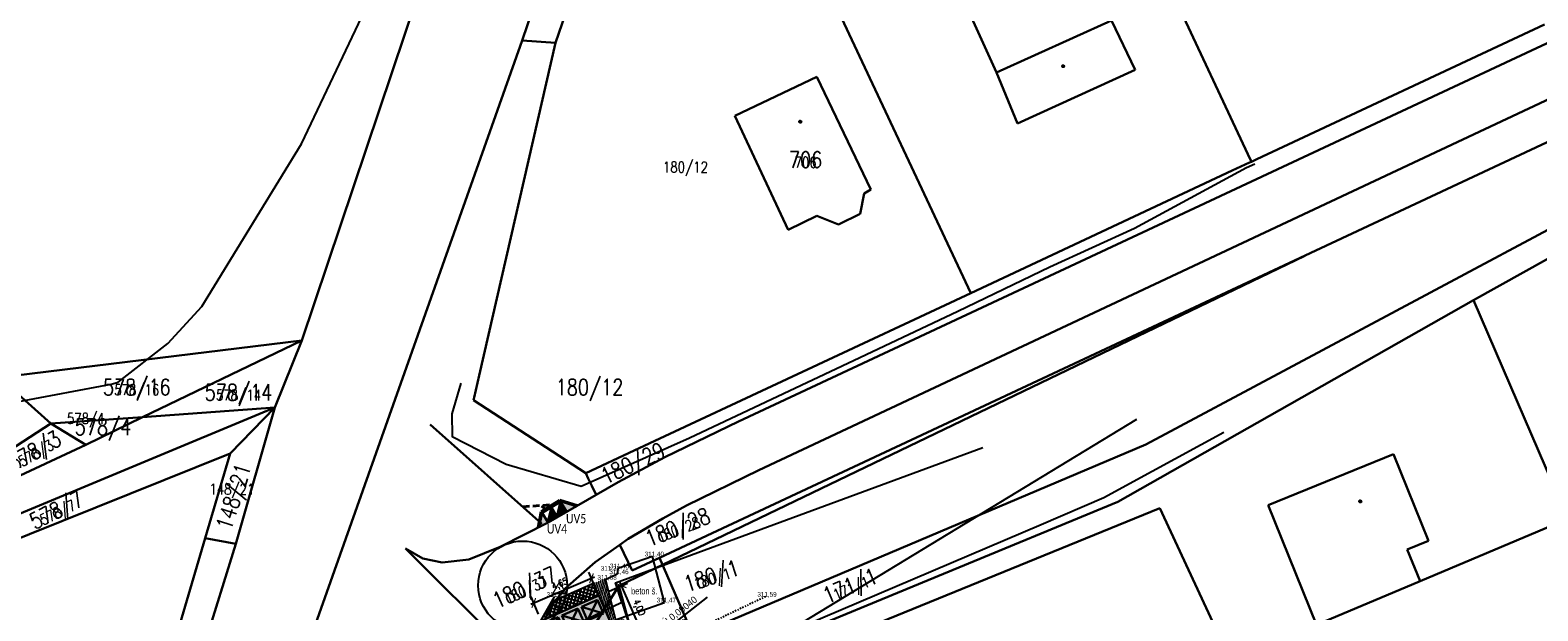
# Model space of a CAD drawing. Extents: x -783215 to -782699, y -1044860 to -1044498.
# Tile 48 of 60: x -783126 to -783014, y -1044646 to -1044603. Entities that reach past the tile are written whole.
import ezdxf
from ezdxf.enums import TextEntityAlignment as Align

# ---------------------------------------------------------------- set-up
doc = ezdxf.new("R2010")
doc.units = 0
doc.header["$MEASUREMENT"] = 0
doc.header["$PDSIZE"] = 0.2
doc.linetypes.add('DASHED2', pattern=[0.375, 0.25, -0.125])
doc.linetypes.add('HIDDEN', pattern=[0.375, 0.25, -0.125])
doc.layers.get('0').update_dxf_attribs({"linetype": 'CONTINUOUS'})
doc.layers.get('Defpoints').update_dxf_attribs({"linetype": 'CONTINUOUS'})
for name, color, linetype in [('A-zeleň návrh', 84, 'CONTINUOUS'), ('A_kóty', 1, 'CONTINUOUS'), ('C3D_Trasa-Popisy trasy', 1, 'CONTINUOUS'), ('KN_dotčené pozemky', 3, 'CONTINUOUS'), ('KN_POZEMKY 500', 140, 'CONTINUOUS'), ('KN_značky kultur', 7, 'CONTINUOUS'), ('KN_čísla parcel', 140, 'CONTINUOUS'), ('S_CETIN_METALIKA', 6, 'SDELSPOJO'), ('S_kabely NN', 92, 'SILVNNO'), ('S_KAN_NÁVRH_ZN', 24, 'CONTINUOUS'), ('S_optický zaměřený', 191, 'SDELSPOJO'), ('S_VODA', 150, 'VODVPITO'), ('Z_hrany ploch', 7, 'CONTINUOUS'), ('Z_Popisy', 7, 'CONTINUOUS')]:
    doc.layers.add(name, color=color, linetype=linetype)
for name, color, linetype, lineweight in [('Dopravní zařízen', 7, 'CONTINUOUS', 0), ('K_VOZOVKA', 242, 'CONTINUOUS', 50), ('K_záhon. obr.', 202, 'CONTINUOUS', 30), ('KN_hranice pozemků', 140, 'CONTINUOUS', 30), ('kontejnery', 192, 'CONTINUOUS', 30), ('S_KAN', 32, 'KANVSVO', 30), ('S_UV NOVÉ', 14, 'CONTINUOUS', 30), ('S_UV přípojky', 24, 'DASHED2', 40), ('Z_VÝŠKY', 7, 'CONTINUOUS', 9), ('Z_VÝŠKY NETISK', 252, 'CONTINUOUS', 9), ('šrafy-živice', 9, 'CONTINUOUS', 13)]:
    doc.layers.add(name, color=color, linetype=linetype, lineweight=lineweight)
doc.layers.add('SRF_CHODNÍKY', color=7, linetype='CONTINUOUS', lineweight=25, true_color=0xf5f089)
doc.layers.add('šrafy zeleň', color=7, linetype='CONTINUOUS', lineweight=13, true_color=0xdaf1b1)
doc.styles.add('Legend', font='calibri.ttf')
doc.styles.add('ROMAND', font='romand', dxfattribs={"height": 0.2})
doc.styles.add('ROMANS', font='romans.shx', dxfattribs={"width": 0.8})
doc.styles.add('Style-cs_Working', font='cs_Working.shx')
doc.linetypes.add('KANVSVO', pattern='A,7,-6.5,[9,civil.shx,S=1,R=0,X=0,Y=0],-6.5', length=20)
doc.linetypes.add('SDELSPOJO', pattern='A,7,-6,[31,civil.shx,S=1,R=0,X=0,Y=0],-6', length=19)
doc.linetypes.add('SILVNNN', pattern='A,2,-2,2,-6.5,[28,civil.shx,S=1,R=0,X=0,Y=0],-6.5', length=19)
doc.linetypes.add('SILVNNO', pattern='A,7,-6.5,[28,civil.shx,S=1,R=0,X=0,Y=0],-6.5', length=20)
doc.linetypes.add('VODVPITO', pattern='A,7,-6.5,[2,civil.shx,S=1,R=0,X=0,Y=0],-6.5', length=20)
doc.dimstyles.new('situ 250', dxfattribs={"dimscale": 0.25, "dimtxt": 2, "dimasz": 2.2, "dimexe": 2, "dimexo": 2, "dimgap": 0.8, "dimtad": 1, "dimrnd": 0.05, "dimzin": 3, "dimtxsty": 'ROMANS', "dimblk": 'ARCHTICK', "dimcen": 0.09, "dimdle": 1, "dimadec": 1, "dimazin": 3, "dimtfac": 1, "dimtofl": 0, "dimtmove": 0, "dimatfit": 2, "dimldrblk": 'TerminatorOpen_0.5', "dimfxl": 4, "dimfxlon": 1, "dimfrac": 2, "dimtzin": 3, "dimarcsym": 0})

# ---------------------------------------------------------------- blocks, each defined once
blk = doc.blocks.new('4$0200')
at = {"color": 0}
blk.add_lwpolyline([(0.09, 0.15), (0.18, 0), (0.09, -0.15), (-0.09, -0.15), (-0.18, 0), (-0.09, 0.15), (0.09, 0.15)], dxfattribs=at)
blk = doc.blocks.new('$280')
at = {"color": 0}
blk.add_lwpolyline([(0, 0.17), (0.1, 0.15), (0.15, 0.06), (0.17, 0), (0.15, -0.09), (0.07, -0.16), (0, -0.17), (-0.09, -0.14), (-0.15, -0.08), (-0.17, 0), (-0.15, 0.09), (-0.07, 0.16), (0, 0.17)], dxfattribs=at)
blk = doc.blocks.new('POPEL')
at = {"layer": 'kontejnery', "linetype": 'Continuous'}
for p, q in [((-783073.62, -1044658.95), (-783074.64, -1044659.75)), ((-783074.64, -1044659.75), (-783073.62, -1044658.95)), ((-783073.62, -1044658.95), (-783073.95, -1044660.62)), ((-783072.93, -1044659.81), (-783073.62, -1044658.95)), ((-783074.87, -1044659.94), (-783075.89, -1044660.75)), ((-783075.89, -1044660.75), (-783074.87, -1044659.94)), ((-783074.87, -1044659.94), (-783075.2, -1044661.61)), ((-783074.19, -1044660.8), (-783074.87, -1044659.94)), ((-783074.64, -1044659.75), (-783073.95, -1044660.62)), ((-783072.93, -1044659.81), (-783074.64, -1044659.75)), ((-783073.95, -1044660.62), (-783072.93, -1044659.81)), ((-783076.12, -1044660.94), (-783077.14, -1044661.74)), ((-783077.14, -1044661.74), (-783076.12, -1044660.94)), ((-783077.14, -1044661.74), (-783076.46, -1044662.61)), ((-783075.44, -1044661.8), (-783077.14, -1044661.74)), ((-783076.12, -1044660.94), (-783076.46, -1044662.61)), ((-783075.44, -1044661.8), (-783076.12, -1044660.94)), ((-783075.89, -1044660.75), (-783075.2, -1044661.61)), ((-783074.19, -1044660.8), (-783075.89, -1044660.75)), ((-783075.2, -1044661.61), (-783074.19, -1044660.8)), ((-783072.13, -1044660.79), (-783073.15, -1044661.6)), ((-783073.15, -1044661.6), (-783072.13, -1044660.79)), ((-783073.15, -1044661.6), (-783072.46, -1044662.46)), ((-783071.44, -1044661.65), (-783073.15, -1044661.6)), ((-783072.13, -1044660.79), (-783072.46, -1044662.46)), ((-783072.46, -1044662.46), (-783071.44, -1044661.65)), ((-783071.44, -1044661.65), (-783072.13, -1044660.79)), ((-783076.46, -1044662.61), (-783075.44, -1044661.8)), ((-783074.64, -1044662.78), (-783075.65, -1044663.59)), ((-783075.65, -1044663.59), (-783074.64, -1044662.78)), ((-783074.64, -1044662.78), (-783074.97, -1044664.45)), ((-783073.95, -1044663.64), (-783074.64, -1044662.78)), ((-783073.38, -1044661.79), (-783074.4, -1044662.59)), ((-783074.4, -1044662.59), (-783073.38, -1044661.79)), ((-783074.4, -1044662.59), (-783073.72, -1044663.46)), ((-783072.7, -1044662.65), (-783074.4, -1044662.59)), ((-783073.38, -1044661.79), (-783073.72, -1044663.46)), ((-783073.72, -1044663.46), (-783072.7, -1044662.65)), ((-783072.7, -1044662.65), (-783073.38, -1044661.79)), ((-783075.65, -1044663.59), (-783074.97, -1044664.45)), ((-783073.95, -1044663.64), (-783075.65, -1044663.59)), ((-783074.97, -1044664.45), (-783073.95, -1044663.64))]:
    blk.add_line(p, q, dxfattribs=at)
blk = doc.blocks.new('_ArchTick')
at = {"color": 0, "linetype": 'ByBlock', "const_width": 0.15}
blk.add_lwpolyline([(-0.5, -0.5), (0.5, 0.5)], dxfattribs=at)
blk = doc.blocks.new('*D71')
at = {"layer": 'A_kóty', "color": 0, "lineweight": -2, "ltscale": 0.2, "transparency": 16777216}
for p, q in [((-783083.09, -1044644.78), (-783081.72, -1044644.18)), ((-783080.47, -1044648.28), (-783082.27, -1044644.15)), ((-783081.49, -1044648.45), (-783080.11, -1044647.85))]:
    blk.add_line(p, q, dxfattribs=at)
at = {"layer": 'Defpoints', "color": 0, "ltscale": 0.2, "transparency": 16777216}
for p in [(-783082.17, -1044644.38), (-783083.85, -1044645.12), (-783082.25, -1044648.78)]:
    blk.add_point(p, dxfattribs=at)
at = {"layer": 'A_kóty', "color": 0, "lineweight": -2, "ltscale": 0.2, "transparency": 16777216, "xscale": 0.55, "yscale": 0.55, "zscale": 0.55}
for p, rotation in [((-783082.17, -1044644.38), 113.6158477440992), ((-783080.57, -1044648.05), 293.6158477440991)]:
    blk.add_blockref('_ArchTick', p, dxfattribs=dict(at, rotation=rotation))
at = {"layer": 'A_kóty', "color": 0, "ltscale": 0.2, "transparency": 16777216, "insert": (-783080.92, -1044646.02), "char_height": 0.5, "attachment_point": 5, "rotation": 293.6158, "style": 'ROMANS'}
blk.add_mtext('4,00', dxfattribs=at)
blk = doc.blocks.new('TerminatorOpen_0.5')
at = {"color": 0, "linetype": 'ByBlock', "lineweight": -2}
for q in [(-1, 0.25), (-1, 0), (-1, -0.25)]:
    blk.add_line((0, 0), q, dxfattribs=at)
blk = doc.blocks.new('*D73')
at = {"layer": 'A_kóty', "color": 0, "lineweight": -2, "ltscale": 0.2, "transparency": 16777216}
for p, q in [((-783088.91, -1044645.75), (-783084.17, -1044643.73)), ((-783084.05, -1044644.66), (-783084.59, -1044643.37)), ((-783088.33, -1044646.48), (-783088.87, -1044645.19))]:
    blk.add_line(p, q, dxfattribs=at)
at = {"layer": 'Defpoints', "color": 0, "ltscale": 0.2, "transparency": 16777216}
for p in [(-783084.4, -1044643.83), (-783083.85, -1044645.12), (-783088.13, -1044646.94)]:
    blk.add_point(p, dxfattribs=at)
at = {"layer": 'A_kóty', "color": 0, "lineweight": -2, "ltscale": 0.2, "transparency": 16777216, "xscale": 0.55, "yscale": 0.55, "zscale": 0.55}
for p, rotation in [((-783084.4, -1044643.83), 23.02981761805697), ((-783088.68, -1044645.65), 203.029817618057)]:
    blk.add_blockref('_ArchTick', p, dxfattribs=dict(at, rotation=rotation))
at = {"layer": 'A_kóty', "color": 0, "ltscale": 0.2, "transparency": 16777216, "insert": (-783086.73, -1044644.29), "char_height": 0.5, "attachment_point": 5, "rotation": 23.0298, "style": 'ROMANS'}
blk.add_mtext('4,65', dxfattribs=at)
blk = doc.blocks.new('5$2700')
at = {"layer": 'Dopravní zařízen'}
blk.add_line((-0.5, 0), (0.5, 0), dxfattribs=at)
blk.add_lwpolyline([(0, 0), (0, 2), (1, 2), (0, 3.75), (-1, 2), (0, 2)], dxfattribs=at)
blk = doc.blocks.new('UV')
at = {"layer": 'S_KAN_NÁVRH_ZN', "linetype": 'Continuous', "lineweight": 30, "ltscale": 0.7}
h = blk.add_hatch(color=256, dxfattribs=at)
h.dxf.hatch_style = 1
h.paths.add_polyline_path([(-0.8, 0.4), (-0.8, -0.4), (0, -0.4)])
blk.add_lwpolyline([(-0.8, 0.4), (0, 0.4), (0, -0.4), (-0.8, -0.4), (-0.8, 0.4), (0, -0.4)], dxfattribs=at)

msp = doc.modelspace()

# ---------------------------------------------------------------- hatches: boundary and pattern name
at = {"layer": 'A-zeleň návrh', "ltscale": 0.2}
h = msp.add_hatch(dxfattribs=at)
h.set_pattern_fill('ANSI37', color=256, scale=2, angle=30)
h.set_pattern_definition([(75, (0, 0), (-0.24148145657, 0.064704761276), []), (165, (0, 0), (-0.064704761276, -0.24148145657), [])])
h.paths.add_polyline_path([(-783084.252, -1044644.199), (-783087.331, -1044645.545), (-783088.134, -1044646.936), (-783088.151, -1044646.995), (-783083.851, -1044645.115)])
h.paths.add_polyline_path([(-783081.841, -1044649.694), (-783082.249, -1044648.78), (-783088.144, -1044651.377), (-783087.529, -1044652.18)])
at = {"layer": 'SRF_CHODNÍKY', "ltscale": 0.2}
h = msp.add_hatch(color=256, dxfattribs=at)
h.dxf.hatch_style = 1
h.paths.add_polyline_path([(-783082.249, -1044648.78), (-783083.851, -1044645.115), (-783088.174, -1044647.006), (-783088.27, -1044647.172, 0.2831777), (-783088.153, -1044651.365)])
at = {"layer": 'šrafy zeleň', "ltscale": 0.2}
h = msp.add_hatch(dxfattribs=at)
h.set_pattern_fill('ANSI31', color=256, angle=30)
h.set_pattern_definition([(75, (0, 0), (-0.120740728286, 0.032352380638), [])])
h.paths.add_polyline_path([(-783082.059, -1044646.718), (-783082.628, -1044646.921), (-783083.366, -1044643.93), (-783083.293, -1044643.896), (-783083.336, -1044643.799), (-783084.252, -1044644.199), (-783083.851, -1044645.115), (-783082.249, -1044648.78), (-783081.841, -1044649.694), (-783077.084, -1044647.614), (-783077.494, -1044646.809), (-783081.241, -1044648.412)])
at = {"layer": 'šrafy-živice', "ltscale": 0.2}
h = msp.add_hatch(color=256, dxfattribs=at)
h.dxf.hatch_style = 1
h.paths.add_polyline_path([(-783088.323, -1044640.052), (-783087.61, -1044639.69), (-783085.453, -1044638.444), (-783086.745, -1044638.054), (-783088.11, -1044638.888)])
h.paths.add_polyline_path([(-783088.058, -1044638.973), (-783087.375, -1044638.556), (-783086.693, -1044638.139), (-783086.276, -1044638.822), (-783086.958, -1044639.239), (-783087.641, -1044639.656)], flags=16)

# ---------------------------------------------------------------- linework, layer by layer
at = {"layer": 'A-zeleň návrh', "ltscale": 0.1}
for points in [[(-783087.331, -1044645.545), (-783084.252, -1044644.199)], [(-783083.851, -1044645.115), (-783084.252, -1044644.199)]]:
    msp.add_lwpolyline(points, dxfattribs=at)
at = {"layer": 'C3D_Trasa-Popisy trasy', "color": 1, "linetype": 'Continuous', "lineweight": -3}
msp.add_line((-783079.717, -1044648.315), (-783075.791, -1044645.218), dxfattribs=at)
at = {"layer": 'K_VOZOVKA', "transparency": 33554687}
for points in [[(-783088.11, -1044638.888), (-783086.745, -1044638.054)], [(-783086.745, -1044638.054), (-783085.453, -1044638.444)], [(-783088.11, -1044638.888), (-783088.323, -1044640.052)]]:
    msp.add_lwpolyline(points, dxfattribs=at)
at = {"layer": 'K_záhon. obr.'}
msp.add_lwpolyline([(-783088.174, -1044647.006), (-783083.851, -1044645.115), (-783082.249, -1044648.78), (-783088.153, -1044651.365)], dxfattribs=at)
at = {"layer": 'KN_dotčené pozemky'}
msp.add_circle((-783089.512, -1044644.358), 3.299, dxfattribs=at)
at = {"layer": 'KN_hranice pozemků', "linetype": 'Continuous'}
for p, q in [((-783086.14, -1044567.281), (-783105.88, -1044626.18)), ((-783077.16, -1044567.281), (-783089.55, -1044603.92)), ((-783035.69, -1044612.36), (-783052.58, -1044576.28)), ((-783056.26, -1044622.66), (-783072.37, -1044588.24)), ((-783084.03, -1044595.29), (-783087.08, -1044604.1)), ((-782983.596, -1044597.472), (-783079.34, -1044642.3)), ((-783058.47, -1044597.22), (-783054.34, -1044606.3)), ((-783073.5, -1044632.19), (-783001.67, -1044598.59)), ((-782999.78, -1044601.88), (-783071.99, -1044635.8)), ((-783054.34, -1044606.3), (-783045.82, -1044602.42)), ((-783044.06, -1044606.09), (-783045.82, -1044602.42)), ((-783035.03, -1044612.72), (-783013.69, -1044602.73)), ((-783112.01, -1044667.37), (-783089.55, -1044603.92)), ((-783092.73, -1044628.77), (-783087.08, -1044604.1)), ((-783089.55, -1044603.92), (-783087.08, -1044604.1)), ((-783073.76, -1044609.51), (-783067.67, -1044606.6)), ((-783067.67, -1044606.6), (-783063.68, -1044614.97)), ((-783054.34, -1044606.3), (-783052.79, -1044610.07)), ((-783052.79, -1044610.07), (-783044.06, -1044606.09)), ((-783069.8, -1044617.97), (-783073.76, -1044609.51)), ((-783035.43, -1044612.91), (-783035.69, -1044612.36)), ((-783036.85, -1044613.57), (-783056.26, -1044622.66)), ((-783035.57, -1044612.97), (-783036.85, -1044613.57)), ((-783035.43, -1044612.91), (-783035.57, -1044612.97)), ((-783035.43, -1044612.91), (-783035.03, -1044612.72)), ((-783043.26, -1044633.89), (-783006.68, -1044614.34)), ((-783064.16, -1044615.27), (-783064.47, -1044616.78)), ((-783063.68, -1044614.97), (-783064.16, -1044615.27)), ((-783067.67, -1044616.92), (-783069.8, -1044617.97)), ((-783066.08, -1044617.56), (-783067.67, -1044616.92)), ((-783064.47, -1044616.78), (-783066.08, -1044617.56)), ((-783005.89, -1044615.9), (-783018.94, -1044623.18)), ((-783081.23, -1044634.35), (-783056.26, -1044622.66)), ((-783018.94, -1044623.18), (-783045.34, -1044638.16)), ((-783018.94, -1044623.18), (-783011.94, -1044639.41)), ((-783105.88, -1044626.18), (-783128.36, -1044628.92)), ((-783117.72, -1044631.88), (-783105.88, -1044626.18)), ((-783105.88, -1044626.18), (-783107.89, -1044631.16)), ((-783128.36, -1044628.92), (-783124.51, -1044632.33)), ((-783093.11, -1044630.42), (-783092.73, -1044628.77)), ((-783093.15, -1044630.61), (-783093.11, -1044630.42)), ((-783107.89, -1044631.16), (-783136.04, -1044642.88)), ((-783107.89, -1044631.16), (-783117.72, -1044631.88)), ((-783107.89, -1044631.16), (-783111.22, -1044634.56)), ((-783107.89, -1044631.16), (-783110.79, -1044641.26)), ((-783093.15, -1044630.61), (-783084.82, -1044636.03)), ((-783124.51, -1044632.33), (-783128.89, -1044635.17)), ((-783117.72, -1044631.88), (-783124.51, -1044632.33)), ((-783121.91, -1044633.92), (-783124.51, -1044632.33)), ((-783121.91, -1044633.92), (-783117.72, -1044631.88)), ((-783078.95, -1044634.84), (-783073.5, -1044632.19)), ((-783111.22, -1044634.56), (-783136.12, -1044644.56)), ((-783127.91, -1044636.71), (-783121.91, -1044633.92)), ((-783111.22, -1044634.56), (-783113.07, -1044640.86)), ((-783084.82, -1044636.03), (-783081.23, -1044634.35)), ((-783082.41, -1044636.69), (-783078.95, -1044634.84)), ((-783076.83, -1044648.11), (-783043.26, -1044633.89)), ((-783034.19, -1044638.39), (-783024.89, -1044634.62)), ((-783024.89, -1044634.62), (-783022.29, -1044641.04)), ((-783084.82, -1044636.03), (-783084.64, -1044636.42)), ((-783071.99, -1044635.8), (-783077.36, -1044638.43)), ((-783084.64, -1044636.42), (-783084.38, -1044636.96)), ((-783084.38, -1044636.96), (-783084.06, -1044637.64)), ((-783084.06, -1044637.64), (-783082.41, -1044636.69)), ((-783087.61, -1044639.69), (-783084.06, -1044637.64)), ((-783045.34, -1044638.16), (-783075.72, -1044650.68)), ((-783079.1, -1044639.38), (-783081.67, -1044640.91)), ((-783077.36, -1044638.43), (-783079.1, -1044639.38)), ((-783075.11, -1044652.03), (-783042.22, -1044638.63)), ((-783042.22, -1044638.63), (-783037.29, -1044649.22)), ((-783034.19, -1044638.39), (-783030.59, -1044647.28)), ((-783091.18, -1044641.5), (-783087.61, -1044639.69)), ((-783022.91, -1044644.04), (-783011.94, -1044639.41)), ((-783113.07, -1044640.86), (-783122.51, -1044673.02)), ((-783110.79, -1044641.26), (-783121.59, -1044676.15)), ((-783113.07, -1044640.86), (-783110.79, -1044641.26)), ((-783087.49, -1044652.27), (-783098.21, -1044641.61)), ((-783098.21, -1044641.61), (-783096.91, -1044642.35)), ((-783093.49, -1044642.43), (-783091.18, -1044641.5)), ((-783082.29, -1044641.34), (-783084.12, -1044642.62)), ((-783081.67, -1044640.91), (-783082.29, -1044641.34)), ((-783082.29, -1044641.34), (-783081.38, -1044643.26)), ((-783022.29, -1044641.04), (-783023.87, -1044641.68)), ((-783096.91, -1044642.35), (-783095.47, -1044642.65)), ((-783095.47, -1044642.65), (-783093.49, -1044642.43)), ((-783084.12, -1044642.62), (-783086.34, -1044644.59)), ((-783079.34, -1044642.3), (-783081.38, -1044643.26)), ((-783076.83, -1044648.11), (-783079.34, -1044642.3)), ((-783023.87, -1044641.68), (-783022.91, -1044644.04)), ((-783086.34, -1044644.59), (-783087.3, -1044645.74)), ((-783030.59, -1044647.28), (-783022.91, -1044644.04)), ((-783087.3, -1044645.74), (-783088.19, -1044647.52))]:
    msp.add_line(p, q, dxfattribs=at).dxf.unprotected_set("ltscale", 0)
at = {"layer": 'S_CETIN_METALIKA', "ltscale": 0.2, "flags": 128}
msp.add_lwpolyline([(-783064.94, -1044680.74), (-783065.99, -1044672.98), (-783070.81, -1044661.44), (-783073.18, -1044656.9), (-783076.35, -1044651.6), (-783075.79, -1044650.47), (-783067.24, -1044646.73), (-783051.03, -1044639.83), (-783046.37, -1044637.84), (-783042.8, -1044635.88), (-783037.48, -1044632.98)], dxfattribs=at)
at = {"layer": 'S_kabely NN', "ltscale": 0.2, "flags": 128}
msp.add_lwpolyline([(-783094.104, -1044629.334), (-783094.75, -1044631.62), (-783094.74, -1044633.3), (-783090.72, -1044635.36), (-783085.17, -1044636.98), (-783077.12, -1044633.41), (-783064.48, -1044627.43), (-783057.21, -1044623.99), (-783050.4, -1044620.71), (-783044.1, -1044617.85), (-783035.79, -1044613.34), (-783035.182, -1044613.058)], dxfattribs=at)
at = {"layer": 'S_kabely NN', "linetype": 'SILVNNN', "ltscale": 0.2, "flags": 128}
msp.add_lwpolyline([(-783043.96, -1044632.036), (-783075.75, -1044651.36)], dxfattribs=at)
at = {"layer": 'S_KAN', "ltscale": 0.2}
for points in [[(-783086.501, -1044651.013), (-783082.376, -1044644.381), (-783031.468, -1044619.886)], [(-783073.853, -1044675.448), (-783082.376, -1044644.381)]]:
    msp.add_lwpolyline(points, dxfattribs=at)
at = {"layer": 'S_KAN', "color": 0, "ltscale": 0.2}
msp.add_lwpolyline([(-783088.072, -1044639.788), (-783096.367, -1044632.404)], dxfattribs=at)
at = {"layer": 'S_optický zaměřený', "ltscale": 0.2, "flags": 128}
msp.add_lwpolyline([(-783134.21, -1044632.63), (-783126.9, -1044630.7), (-783120.03, -1044629.43), (-783119.53, -1044629.27), (-783115.83, -1044626.39), (-783113.32, -1044623.66), (-783105.91, -1044611.59), (-783101.43, -1044602.15), (-783096.31, -1044587.98), (-783089.92, -1044566.85), (-783086.12, -1044554.52), (-783083.93, -1044544.71), (-783085.56, -1044536.16), (-783090.74, -1044529.25), (-783095.32, -1044524.08), (-783096.55, -1044518.88), (-783095.64, -1044513.44), (-783091.08, -1044503.97), (-783087.4, -1044498.42)], dxfattribs=at)
at = {"layer": 'S_UV přípojky', "ltscale": 2}
for points in [[(-783089.502, -1044638.516), (-783087.034, -1044638.348)], [(-783087.717, -1044638.765), (-783088.166, -1044638.425)]]:
    msp.add_lwpolyline(points, dxfattribs=at)
at = {"layer": 'S_VODA', "ltscale": 0.2}
for points in [[(-783125.341, -1044651.057), (-783109.335, -1044655.509), (-783104.22, -1044655.509), (-783098.435, -1044653.434), (-783082.142, -1044645.603), (-783082.626, -1044644.154), (-783055.357, -1044634.12)], [(-783082.142, -1044645.603), (-783070.479, -1044681.496), (-783064.019, -1044702.437), (-783060.335, -1044722.634), (-783029.968, -1044726.588)]]:
    msp.add_lwpolyline(points, dxfattribs=at)
at = {"layer": 'Z_hrany ploch', "linetype": 'Continuous'}
for p, q in [((-783079.859, -1044642.199), (-783082.439, -1044643.09)), ((-783078.97, -1044645.616), (-783079.859, -1044642.199)), ((-783082.482, -1044643.519), (-783083.366, -1044643.93)), ((-783082.439, -1044643.09), (-783082.482, -1044643.519)), ((-783083.366, -1044643.93), (-783082.628, -1044646.921)), ((-783088.134, -1044646.936), (-783087.134, -1044645.205)), ((-783082.628, -1044646.921), (-783078.97, -1044645.616))]:
    msp.add_line(p, q, dxfattribs=at).dxf.unprotected_set("ltscale", 0)
at = {"layer": 'Z_hrany ploch', "linetype": 'HIDDEN'}
msp.add_line((-783071.498, -1044645.19), (-783077.679, -1044648.152), dxfattribs=at).dxf.unprotected_set("ltscale", 0)

# ---------------------------------------------------------------- block references
at = {"layer": 'Dopravní zařízen', "linetype": 'Continuous', "xscale": 0.5, "yscale": 0.5}
msp.add_blockref('5$2700', (-783086.768, -1044645.965), dxfattribs=at)
at = {"layer": 'KN_značky kultur', "xscale": 0.5, "yscale": 0.5}
for name, p in [('4$0200', (-783049.4, -1044605.83)), ('$280', (-783068.91, -1044609.94)), ('$280', (-783027.35, -1044638.12))]:
    msp.add_blockref(name, p, dxfattribs=at)
at = {"layer": 'kontejnery', "rotation": 345.1726295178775}
msp.add_blockref('POPEL', (241250.455, -235166.787), dxfattribs=at)
at = {"layer": 'S_KAN_NÁVRH_ZN', "linetype": 'Continuous', "transparency": 33554687, "rotation": 121.4111309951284}
for p in [(-783087.034, -1044638.348), (-783087.717, -1044638.765)]:
    msp.add_blockref('UV', p, dxfattribs=at)

# ---------------------------------------------------------------- texts
at = {"layer": 'C3D_Trasa-Popisy trasy', "color": 1, "linetype": 'Continuous', "lineweight": -3, "insert": (-783077.831, -1044646.669), "char_height": 0.5, "attachment_point": 8, "rotation": 38.26646, "style": 'Style-cs_Working'}
msp.add_mtext('KÚ 0,09040', dxfattribs=at)
at = {"layer": 'KN_POZEMKY 500', "linetype": 'Continuous', "style": 'ROMAND', "width": 0.8}
for s, p in [('706', (-783068.51, -1044613.36)), ('578/16', (-783118.14, -1044630.24)), ('180/12', (-783084.544, -1044630.245)), ('578/14', (-783110.59, -1044630.63)), ('578/4', (-783120.643, -1044633.193))]:
    msp.add_text(s, height=1.2, dxfattribs=at).set_placement(p, align=Align.CENTER)
for s, rotation, p in [('578/3', 29.737, (-783125.42, -1044634.89)), ('180/29', 24.924, (-783081.079, -1044635.823)), ('148/21', 72.49101, (-783110.397, -1044637.944)), ('578/7', 26.585, (-783123.83, -1044639.3)), ('180/28', 21.772, (-783077.787, -1044640.585)), ('180/1', 18.392, (-783075.307, -1044644.225)), ('180/37', 25.038, (-783089.104, -1044645.054)), ('171/1', 22.689, (-783064.97, -1044644.93))]:
    msp.add_text(s, height=1.2, rotation=rotation, dxfattribs=at).set_placement(p, align=Align.CENTER)
at = {"layer": 'KN_čísla parcel', "linetype": 'Continuous', "style": 'ROMAND', "width": 0.8}
for s, p in [('180/12', (-783077.43, -1044613.71)), ('706', (-783068.51, -1044613.36)), ('578/16', (-783118.14, -1044630.24)), ('578/14', (-783110.59, -1044630.63)), ('578/4', (-783121.93, -1044632.37)), ('148/21', (-783111.08, -1044637.61))]:
    msp.add_text(s, height=0.8, dxfattribs=at).set_placement(p, align=Align.CENTER)
for s, rotation, p in [('578/3', 29.737, (-783125.42, -1044634.89)), ('578/7', 26.585, (-783123.83, -1044639.3)), ('180/28', 21.772, (-783077.787, -1044640.585)), ('180/37', 25.038, (-783089.104, -1044645.054)), ('180/1', 18.392, (-783075.307, -1044644.225)), ('171/1', 22.689, (-783064.97, -1044644.93))]:
    msp.add_text(s, height=0.8, rotation=rotation, dxfattribs=at).set_placement(p, align=Align.CENTER)
at = {"layer": 'S_UV NOVÉ', "style": 'Legend', "width": 0.8}
for s, p in [('UV5', (-783086.288, -1044639.752)), ('UV4', (-783087.707, -1044640.508))]:
    msp.add_text(s, height=0.7, dxfattribs=at).set_placement(p)
at = {"layer": 'Z_Popisy', "color": 7, "linetype": 'Continuous', "style": 'Style-cs_Working', "width": 0.8}
msp.add_text('beton š.', height=0.5, dxfattribs=at).set_placement((-783080.483, -1044644.773), align=Align.MIDDLE_CENTER)
at = {"layer": 'Z_VÝŠKY', "linetype": 'Continuous', "style": 'Style-cs_Working', "width": 0.8}
for s, p in [('311,45', (-783083.03, -1044643.09)), ('311,40', (-783080.45, -1044642.199)), ('311,38', (-783083.957, -1044643.93)), ('311,33', (-783087.725, -1044645.205)), ('311,59', (-783072.089, -1044645.19)), ('311,50', (-783087.359, -1044645.965)), ('311,56', (-783086.194, -1044645.444)), ('311,47', (-783079.561, -1044645.616))]:
    msp.add_text(s, height=0.35, dxfattribs=at).set_placement(p)
at = {"layer": 'Z_VÝŠKY NETISK', "linetype": 'Continuous', "style": 'Style-cs_Working', "width": 0.8}
for s, p in [('311,32', (-783083.709, -1044643.263)), ('311,46', (-783083.073, -1044643.519))]:
    msp.add_text(s, height=0.35, dxfattribs=at).set_placement(p)

# ---------------------------------------------------------------- dimensions: what is measured, and where the dimension line sits
at = {"layer": 'A_kóty', "ltscale": 0.2}
for p1, distance, picture, middle in [((-783088.134, -1044646.936), 1.394, '*D73', (-783086.733, -1044644.285)), ((-783082.249, -1044648.78), -1.83, '*D71', (-783080.918, -1044646.016))]:
    dim = msp.add_aligned_dim(p1=p1, p2=(-783083.851, -1044645.115), distance=distance, dimstyle='situ 250', dxfattribs=at)
    dim.commit()
    dim.dimension.update_dxf_attribs({"geometry": picture, "text_midpoint": middle})

doc.saveas('drawing.dxf')
